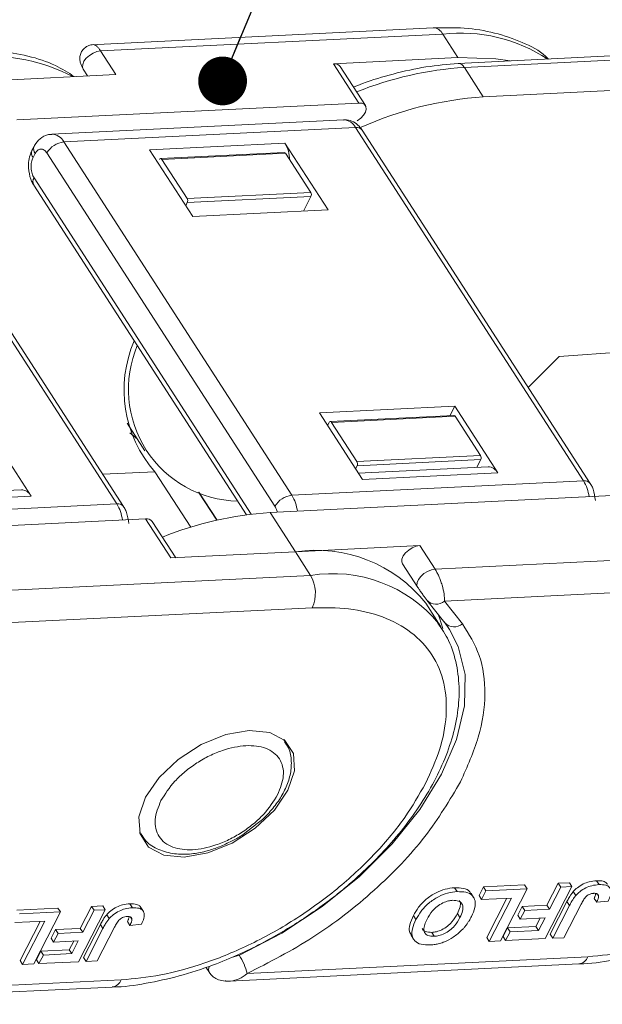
# Model space of a CAD drawing. Header units: millimetres. Extents: x 3187 to 3689, y -339 to 12.
# Tile 31 of 33: x 3600 to 3618, y -73 to -43. Entities that reach past the tile are written whole.
import ezdxf

# ---------------------------------------------------------------- set-up
doc = ezdxf.new("R2010")
doc.units = ezdxf.units.MM
doc.styles.get("Standard").update_dxf_attribs({"font": '仿宋_GB2312.ttf', "width": 0.8})
doc.dimstyles.new('副本 ISO-5', dxfattribs={"dimtxt": 3, "dimasz": 1.5, "dimexe": 1, "dimexo": 0.625, "dimgap": 0.5, "dimtad": 1, "dimtoh": 1, "dimdsep": 46, "dimtxsty": 'Standard', "dimcen": 2.5, "dimadec": 0, "dimazin": 0, "dimtfac": 1, "dimtmove": 0, "dimatfit": 3, "dimfxl": 0, "dimarcsym": 0})

msp = doc.modelspace()

# ---------------------------------------------------------------- linework, layer by layer
at = {"color": 7, "linetype": 'Continuous', "lineweight": 15}
for p, q in [((3613.144, -43.401), (3602.619, -43.922)), ((3602.918, -44.113), (3613.441, -43.592)), ((3613.441, -43.592), (3613.909, -44.317)), ((3603.385, -44.838), (3602.918, -44.113)), ((3621.558, -44.121), (3613.918, -44.499)), ((3610.08, -44.506), (3613.909, -44.317)), ((3610.08, -44.506), (3610.859, -45.714)), ((3614.104, -44.619), (3621.997, -44.228)), ((3602.384, -44.672), (3602.519, -44.881)), ((3611.065, -45.795), (3610.286, -44.587)), ((3614.688, -45.524), (3614.104, -44.619)), ((3603.385, -44.838), (3599.556, -45.027)), ((3621.147, -45.204), (3614.688, -45.524)), ((3610.859, -45.714), (3600.336, -46.235)), ((3610.385, -46.227), (3601.415, -46.671)), ((3601.786, -46.91), (3610.757, -46.466)), ((3610.757, -46.466), (3617.77, -57.332)), ((3617.976, -57.414), (3610.962, -46.547)), ((3608.8, -57.777), (3601.786, -46.91)), ((3596.404, -47.177), (3603.418, -58.043)), ((3600.872, -47.047), (3600.807, -47.175)), ((3608.586, -46.948), (3604.424, -47.154)), ((3605.749, -49.206), (3604.424, -47.154)), ((3608.565, -47.234), (3604.761, -47.423)), ((3609.911, -49), (3608.586, -46.948)), ((3603.623, -58.124), (3596.61, -47.258)), ((3600.839, -47.394), (3600.905, -47.266)), ((3601.264, -47.248), (3608.277, -58.114)), ((3604.724, -47.455), (3604.727, -47.45)), ((3608.602, -47.258), (3604.798, -47.447)), ((3604.798, -47.447), (3605.578, -48.654)), ((3608.602, -47.258), (3609.381, -48.466)), ((3607.545, -58.357), (3600.87, -48.015)), ((3600.859, -48.236), (3607.404, -58.375)), ((3605.578, -48.654), (3609.381, -48.466)), ((3605.584, -48.778), (3609.387, -48.59)), ((3609.158, -49.037), (3609.387, -48.59)), ((3605.584, -48.778), (3605.535, -48.874)), ((3609.911, -49), (3605.749, -49.206)), ((3624.893, -52.956), (3617.02, -53.509)), ((3617.02, -53.509), (3616.072, -54.464)), ((3609.645, -55.243), (3613.808, -55.037)), ((3613.657, -55.33), (3613.808, -55.037)), ((3613.808, -55.037), (3615.132, -57.089)), ((3609.645, -55.243), (3610.97, -57.295)), ((3613.786, -55.324), (3609.982, -55.512)), ((3613.823, -55.348), (3610.02, -55.536)), ((3613.823, -55.348), (3614.602, -56.555)), ((3603.734, -55.563), (3604.281, -56.41)), ((3609.899, -55.635), (3609.948, -55.539)), ((3610.02, -55.536), (3610.799, -56.743)), ((3599.455, -55.747), (3600.78, -57.8)), ((3604.049, -56.05), (3603.818, -55.854)), ((3610.799, -56.743), (3614.602, -56.555)), ((3610.805, -56.867), (3610.756, -56.963)), ((3610.805, -56.867), (3614.608, -56.679)), ((3614.835, -56.898), (3610.841, -57.095)), ((3614.487, -56.915), (3614.608, -56.679)), ((3602.983, -57.132), (3604.588, -57.052)), ((3604.588, -57.052), (3605.688, -58.757)), ((3610.97, -57.295), (3615.132, -57.089)), ((3617.77, -57.332), (3608.8, -57.777)), ((3600.483, -57.608), (3596.489, -57.806)), ((3596.618, -58.006), (3600.78, -57.8)), ((3605.929, -57.676), (3606.488, -58.542)), ((3606.497, -58.54), (3605.943, -57.681)), ((3608.128, -58.308), (3618.652, -57.787)), ((3603.418, -58.043), (3594.448, -58.487)), ((3608.908, -59.516), (3608.128, -58.308)), ((3593.776, -59.019), (3604.3, -58.498)), ((3604.3, -58.498), (3605.079, -59.705)), ((3605.227, -59.698), (3604.505, -58.579)), ((3608.908, -59.516), (3612.737, -59.326)), ((3613.204, -60.05), (3612.737, -59.326)), ((3608.908, -59.516), (3605.079, -59.705)), ((3608.908, -59.516), (3609.375, -60.24)), ((3623.728, -59.529), (3613.204, -60.05)), ((3612.203, -59.884), (3612.67, -60.609)), ((3609.375, -60.24), (3598.852, -60.761)), ((3623.777, -60.524), (3613.494, -61.033)), ((3612.679, -60.62), (3612.67, -60.609)), ((3613.386, -61.82), (3612.918, -61.096)), ((3612.954, -61.004), (3612.937, -60.981)), ((3612.954, -61.004), (3613.505, -61.703)), ((3613.494, -61.033), (3614.045, -61.732)), ((3609.425, -61.234), (3599.141, -61.744)), ((3613.315, -61.715), (3613.386, -61.82)), ((3613.489, -61.68), (3613.651, -61.906)), ((3608.547, -65.283), (3608.588, -65.341)), ((3608.59, -65.343), (3608.555, -65.29)), ((3607.299, -68.212), (3607.73, -67.875)), ((3604.146, -68.195), (3604.116, -68.143)), ((3604.119, -68.153), (3604.154, -68.207)), ((3618.17, -69.629), (3618.248, -69.75)), ((3613.883, -69.966), (3613.805, -69.845)), ((3614.555, -70.087), (3614.692, -69.821)), ((3614.633, -70.208), (3614.77, -69.942)), ((3614.692, -69.821), (3615.957, -69.758)), ((3614.77, -69.942), (3614.692, -69.821)), ((3614.77, -69.942), (3616.035, -69.879)), ((3616.035, -69.879), (3615.215, -71.477)), ((3615.957, -69.758), (3616.035, -69.879)), ((3617.413, -69.811), (3616.593, -71.409)), ((3616.644, -70.383), (3616.991, -69.707)), ((3616.722, -70.504), (3617.068, -69.828)), ((3616.991, -69.707), (3617.336, -69.69)), ((3617.068, -69.828), (3616.991, -69.707)), ((3617.068, -69.828), (3617.413, -69.811)), ((3617.336, -69.69), (3617.413, -69.811)), ((3614.388, -70.141), (3614.31, -70.02)), ((3614.555, -70.087), (3614.633, -70.208)), ((3615.553, -70.163), (3614.633, -70.208)), ((3614.792, -71.374), (3615.41, -70.17)), ((3614.87, -71.495), (3615.553, -70.163)), ((3617.456, -69.964), (3617.534, -70.085)), ((3618.096, -70.172), (3618.174, -70.293)), ((3618.196, -70.045), (3618.229, -70.096)), ((3600.34, -70.532), (3601.605, -70.469)), ((3601.605, -70.469), (3601.683, -70.59)), ((3603.061, -70.522), (3602.241, -72.12)), ((3602.291, -71.094), (3602.638, -70.418)), ((3602.369, -71.215), (3602.716, -70.539)), ((3602.638, -70.418), (3602.983, -70.401)), ((3602.716, -70.539), (3602.638, -70.418)), ((3602.716, -70.539), (3603.061, -70.522)), ((3602.983, -70.401), (3603.061, -70.522)), ((3603.818, -70.34), (3603.896, -70.46)), ((3604.234, -70.572), (3604.156, -70.451)), ((3615.748, -70.687), (3615.885, -70.421)), ((3615.826, -70.808), (3615.962, -70.542)), ((3615.885, -70.421), (3616.644, -70.383)), ((3615.885, -70.421), (3615.962, -70.542)), ((3615.962, -70.542), (3616.722, -70.504)), ((3616.644, -70.383), (3616.722, -70.504)), ((3616.744, -71.277), (3617.261, -70.27)), ((3616.822, -71.398), (3617.339, -70.39)), ((3617.698, -70.346), (3617.167, -71.381)), ((3617.261, -70.27), (3617.339, -70.39)), ((3618.174, -70.293), (3618.529, -70.255)), ((3600.418, -70.652), (3601.683, -70.59)), ((3601.683, -70.59), (3600.863, -72.188)), ((3603.104, -70.674), (3603.182, -70.795)), ((3603.844, -70.756), (3603.877, -70.807)), ((3612.537, -70.704), (3612.615, -70.825)), ((3613.97, -70.761), (3613.892, -70.64)), ((3615.748, -70.687), (3615.826, -70.808)), ((3616.585, -70.771), (3615.826, -70.808)), ((3616.307, -71.039), (3616.441, -70.778)), ((3616.385, -71.16), (3616.585, -70.771)), ((3601.201, -70.873), (3600.281, -70.919)), ((3600.44, -72.084), (3601.057, -70.88)), ((3600.518, -72.205), (3601.201, -70.873)), ((3601.396, -71.398), (3601.532, -71.132)), ((3601.532, -71.132), (3602.291, -71.094)), ((3601.532, -71.132), (3601.61, -71.252)), ((3602.291, -71.094), (3602.369, -71.215)), ((3602.392, -71.988), (3602.909, -70.98)), ((3602.469, -72.109), (3602.986, -71.101)), ((3603.345, -71.057), (3602.814, -72.091)), ((3602.909, -70.98), (3602.986, -71.101)), ((3603.743, -70.882), (3603.821, -71.003)), ((3603.821, -71.003), (3604.177, -70.966)), ((3615.296, -71.349), (3615.433, -71.082)), ((3615.433, -71.082), (3616.307, -71.039)), ((3615.433, -71.082), (3615.511, -71.203)), ((3616.307, -71.039), (3616.385, -71.16)), ((3601.396, -71.398), (3601.473, -71.519)), ((3601.473, -71.519), (3601.61, -71.252)), ((3601.61, -71.252), (3602.369, -71.215)), ((3612.466, -71.309), (3612.544, -71.429)), ((3613.179, -71.339), (3613.101, -71.218)), ((3614.792, -71.374), (3614.87, -71.495)), ((3615.296, -71.349), (3615.374, -71.47)), ((3615.374, -71.47), (3615.511, -71.203)), ((3616.593, -71.409), (3615.374, -71.47)), ((3615.511, -71.203), (3616.385, -71.16)), ((3616.744, -71.277), (3616.822, -71.398)), ((3617.167, -71.381), (3616.822, -71.398)), ((3601.081, -71.793), (3601.955, -71.75)), ((3602.232, -71.481), (3601.473, -71.519)), ((3601.955, -71.75), (3602.089, -71.488)), ((3601.955, -71.75), (3602.033, -71.871)), ((3602.033, -71.871), (3602.232, -71.481)), ((3615.215, -71.477), (3614.87, -71.495)), ((3600.944, -72.059), (3601.081, -71.793)), ((3600.944, -72.059), (3601.022, -72.18)), ((3601.022, -72.18), (3601.159, -71.914)), ((3601.081, -71.793), (3601.159, -71.914)), ((3601.159, -71.914), (3602.033, -71.871)), ((3602.392, -71.988), (3602.469, -72.109)), ((3607.184, -71.92), (3606.948, -71.987)), ((3617.905, -71.967), (3607.424, -72.486)), ((3600.44, -72.084), (3600.518, -72.205)), ((3600.863, -72.188), (3600.518, -72.205)), ((3602.241, -72.12), (3601.022, -72.18)), ((3602.814, -72.091), (3602.469, -72.109)), ((3606.158, -72.292), (3606.262, -72.453)), ((3606.883, -72.72), (3617.628, -72.188)), ((3606.266, -72.459), (3606.262, -72.453)), ((3592.531, -73.43), (3603.276, -72.898)), ((3603.553, -72.678), (3593.072, -73.197))]:
    msp.add_line(p, q, dxfattribs=at)
at = {"color": 7, "linetype": 'Continuous', "lineweight": 15, "flags": 128}
for points in [[(3602.918, -44.113), (3602.804, -44.133), (3602.685, -44.18), (3602.573, -44.249), (3602.477, -44.336), (3602.406, -44.43), (3602.366, -44.526), (3602.362, -44.612), (3602.384, -44.672)], [(3613.909, -44.317), (3615.075, -44.351), (3615.515, -44.42)], [(3610.812, -46.26), (3610.919, -46.182), (3611.005, -46.091), (3611.064, -45.995), (3611.089, -45.903), (3611.079, -45.822), (3611.034, -45.76), (3610.958, -45.723), (3610.859, -45.714)], [(3612.737, -59.326), (3612.623, -59.346), (3612.504, -59.392), (3612.392, -59.462), (3612.296, -59.548), (3612.225, -59.643), (3612.185, -59.738), (3612.18, -59.825), (3612.203, -59.884)], [(3612.67, -60.609), (3612.648, -60.549), (3612.653, -60.463), (3612.692, -60.367), (3612.764, -60.272), (3612.859, -60.186), (3612.972, -60.117), (3613.09, -60.07), (3613.204, -60.05)], [(3613.301, -61.444), (3613.342, -61.545), (3613.447, -61.872)], [(3613.651, -61.906), (3613.916, -62.425), (3614.125, -63.291), (3614.107, -64.254), (3613.865, -65.287), (3613.404, -66.358), (3612.739, -67.439), (3611.888, -68.496), (3610.877, -69.501), (3609.733, -70.424), (3608.49, -71.238), (3607.184, -71.92)], [(3604.3, -67.065), (3604.716, -66.457), (3605.306, -65.898), (3606.012, -65.442), (3606.764, -65.135), (3607.489, -65.006), (3608.117, -65.068), (3608.585, -65.315), (3608.847, -65.722), (3608.879, -66.251), (3608.677, -66.848), (3608.261, -67.456), (3607.671, -68.015), (3606.966, -68.47), (3606.213, -68.777), (3605.488, -68.906), (3604.861, -68.844), (3604.393, -68.597), (3604.13, -68.19), (3604.098, -67.662), (3604.3, -67.065)]]:
    msp.add_lwpolyline(points, dxfattribs=at)
at = {"color": 7, "linetype": 'Continuous', "lineweight": 15}
for centre, radius, start, end in [((3613.126, -43.754), 0.354, 27.2197, 87.1444), ((3613.981, -48.492), 4.929, 56.9038, 96.2838), ((3599.561, -49.61), 5.328, 62.0485, 95.0814), ((3610.115, -44.719), 0.215, 37.615, 99.37), ((3613.913, -44.71), 0.211, 25.5746, 88.8861), ((3614.821, -55.452), 10.857, 93.7899, 111.7901), ((3615.436, -56.558), 11.059, 93.8796, 114.0242), ((3610.363, -46.669), 0.443, 27.2197, 87.1444), ((3610.789, -46.685), 0.221, 38.5302, 98.4549), ((3601.851, -47.584), 0.676, 95.4428, 150.2318), ((3601.399, -47.104), 0.433, 26.5027, 88.2539), ((3601.013, -47.256), 0.222, 158.8334, 218.4363), ((3601.078, -47.128), 0.222, 158.8334, 218.4363), ((3608.562, -47.279), 0.0443, 27.2191, 87.1512), ((3607.699, -47.474), 1.032, 0.8963, 30.6808), ((3604.763, -47.462), 0.0384, 23.634, 162.0513), ((3601.044, -48.134), 0.211, 145.5815, 208.7809), ((3605.461, -48.722), 0.135, 335.4428, 30.2318), ((3609.264, -48.534), 0.135, 335.4428, 30.2318), ((3607.429, -54.541), 3.792, 156.4838, 221.4763), ((3607.21, -54.52), 3.438, 156.9563, 268.7237), ((3613.784, -55.368), 0.0443, 27.2191, 87.1512), ((3609.984, -55.551), 0.0384, 23.634, 162.0513), ((3614.485, -56.623), 0.135, 335.4428, 30.2318), ((3610.682, -56.811), 0.135, 335.4428, 30.2318), ((3614.817, -57.251), 0.354, 27.2197, 87.1444), ((3617.807, -57.54), 0.211, 36.8023, 100.0986), ((3616.716, -57.968), 1.231, 6.7909, 31.0913), ((3600.465, -57.962), 0.354, 27.2197, 87.1444), ((3608.864, -58.45), 0.676, 95.4428, 150.2318), ((3607.746, -58.412), 1.231, 6.7909, 31.0913), ((3603.455, -58.251), 0.211, 36.8023, 100.0986), ((3602.364, -58.679), 1.231, 6.7909, 31.0913), ((3608.846, -69.142), 10.857, 93.7904, 111.7896), ((3604.335, -58.71), 0.215, 37.615, 99.37), ((3609.545, -63.778), 4.31, 38.4888, 98.4962), ((3610.051, -64.432), 4.246, 39.7754, 99.1586), ((3608.441, -60.785), 1.082, 335.4428, 30.2318), ((3613.239, -60.729), 0.396, 223.8325, 309.964), ((3613.791, -61.428), 0.396, 223.8325, 309.964), ((3605.67, -72.894), 1.8, 13.0909, 32.7597), ((3617.575, -71.837), 0.355, 278.726, 338.441), ((3606.448, -72.354), 0.21, 152.7566, 207.9799), ((3603.223, -72.548), 0.355, 278.726, 338.441)]:
    msp.add_arc(centre, radius, start, end, dxfattribs=at)
for points, knots in [([(3616.696, -44.361), (3616.668, -44.334), (3616.445, -44.113), (3615.886, -43.834), (3615.051, -43.538), (3614.129, -43.387), (3613.467, -43.397), (3613.143, -43.402)], [0, 0, 0, 0, 0.034629, 0.277966, 0.522898, 0.766538, 1, 1, 1, 1]), ([(3602.107, -44.901), (3601.919, -44.781), (3601.493, -44.507), (3600.694, -44.253), (3599.778, -44.097), (3599.115, -44.108), (3598.791, -44.113)], [0, 0, 0, 0, 0.21061, 0.478391, 0.74476, 1, 1, 1, 1]), ([(3602.691, -43.918), (3602.644, -43.925), (3602.547, -43.939), (3602.419, -44.019), (3602.328, -44.129), (3602.283, -44.25), (3602.275, -44.369), (3602.296, -44.482), (3602.334, -44.586), (3602.368, -44.645), (3602.384, -44.672)], [0, 0, 0, 0, 0.136548, 0.281211, 0.420824, 0.554321, 0.682356, 0.802092, 0.909048, 1, 1, 1, 1]), ([(3602.691, -43.918), (3602.708, -43.92), (3602.741, -43.924), (3602.799, -43.965), (3602.858, -44.026), (3602.898, -44.085), (3602.918, -44.113)], [0, 0, 0, 0, 0.264939, 0.519106, 0.763669, 1, 1, 1, 1]), ([(3613.917, -44.499), (3613.589, -44.526), (3612.939, -44.58), (3611.943, -44.805), (3611.194, -45.025), (3610.788, -45.189), (3610.698, -45.226)], [0, 0, 0, 0, 0.318423, 0.630093, 0.91797, 1, 1, 1, 1]), ([(3610.958, -46.552), (3610.931, -46.51), (3610.863, -46.405), (3610.702, -46.29), (3610.528, -46.22), (3610.421, -46.233), (3610.389, -46.238)], [0, 0, 0, 0, 0.216234, 0.535795, 0.860612, 1, 1, 1, 1]), ([(3601.413, -46.682), (3601.37, -46.683), (3601.24, -46.685), (3601.048, -46.805), (3600.919, -46.943), (3600.879, -47.038), (3600.875, -47.049)], [0, 0, 0, 0, 0.184597, 0.55887, 0.947116, 1, 1, 1, 1]), ([(3600.809, -47.177), (3600.787, -47.224), (3600.733, -47.336), (3600.699, -47.521), (3600.699, -47.655), (3600.7, -47.712)], [0, 0, 0, 0, 0.28937, 0.696734, 1, 1, 1, 1]), ([(3600.905, -47.266), (3600.928, -47.23), (3600.964, -47.174), (3601.026, -47.137), (3601.078, -47.125), (3601.13, -47.132), (3601.196, -47.162), (3601.237, -47.214), (3601.264, -47.248)], [0, 0, 0, 0, 0.239443, 0.369379, 0.5, 0.629936, 0.760557, 1, 1, 1, 1]), ([(3600.87, -48.015), (3600.848, -47.973), (3600.813, -47.908), (3600.788, -47.798), (3600.778, -47.708), (3600.779, -47.618), (3600.793, -47.506), (3600.821, -47.438), (3600.839, -47.394)], [0, 0, 0, 0, 0.239443, 0.369379, 0.5, 0.629936, 0.760557, 1, 1, 1, 1]), ([(3600.7, -47.712), (3600.716, -47.83), (3600.739, -47.993), (3600.81, -48.162), (3600.85, -48.214), (3600.863, -48.232)], [0, 0, 0, 0, 0.631314, 0.874609, 1, 1, 1, 1]), ([(3618.135, -57.937), (3618.119, -57.82), (3618.095, -57.656), (3618.025, -57.487), (3617.985, -57.435), (3617.971, -57.417)], [0, 0, 0, 0, 0.630799, 0.873896, 1, 1, 1, 1]), ([(3603.783, -58.648), (3603.766, -58.53), (3603.743, -58.367), (3603.672, -58.198), (3603.632, -58.146), (3603.619, -58.128)], [0, 0, 0, 0, 0.630799, 0.873896, 1, 1, 1, 1]), ([(3608.277, -58.114), (3608.3, -58.156), (3608.331, -58.211), (3608.345, -58.28), (3608.349, -58.297)], [0, 0, 0, 0, 0.757701, 1, 1, 1, 1]), ([(3613.204, -60.05), (3613.224, -60.082), (3613.263, -60.148), (3613.321, -60.267), (3613.374, -60.399), (3613.436, -60.587), (3613.489, -60.821), (3613.492, -60.964), (3613.494, -61.033)], [0, 0, 0, 0, 0.115349, 0.234722, 0.358791, 0.488149, 0.751597, 1, 1, 1, 1]), ([(3612.679, -60.62), (3612.686, -60.632), (3612.702, -60.657), (3612.733, -60.701), (3612.767, -60.751), (3612.818, -60.822), (3612.88, -60.907), (3612.918, -60.956), (3612.937, -60.981)], [0, 0, 0, 0, 0.09517, 0.195508, 0.310112, 0.437792, 0.718545, 1, 1, 1, 1]), ([(3612.911, -66.638), (3613.07, -66.29), (3613.395, -65.573), (3613.585, -64.525), (3613.519, -63.529), (3613.153, -62.655), (3612.508, -61.962), (3611.628, -61.491), (3610.594, -61.232), (3609.807, -61.234), (3609.425, -61.234)], [0, 0, 0, 0, 0.116516, 0.240011, 0.368641, 0.5, 0.631359, 0.759989, 0.883484, 1, 1, 1, 1]), ([(3609.025, -70.885), (3609.406, -70.625), (3609.942, -70.258), (3610.67, -69.654), (3611.253, -69.118), (3611.881, -68.452), (3612.459, -67.733), (3612.971, -66.968), (3613.392, -66.175), (3613.707, -65.368), (3613.902, -64.558), (3613.968, -63.755), (3613.882, -62.973), (3613.67, -62.27), (3613.407, -61.882), (3613.289, -61.709)], [0, 0, 0, 0, 0.103042, 0.1447648, 0.2135281, 0.2841026, 0.3590103, 0.4363071, 0.5153316, 0.5956625, 0.677097, 0.7596419, 0.8436362, 0.9300421, 1, 1, 1, 1]), ([(3614.045, -61.732), (3614.243, -62.043), (3614.641, -62.673), (3614.788, -63.872), (3614.612, -65.191), (3614.194, -66.124), (3613.988, -66.585)], [0, 0, 0, 0, 0.2472209, 0.5, 0.7527791, 1, 1, 1, 1]), ([(3607.73, -67.875), (3607.786, -67.834), (3607.923, -67.732), (3608.142, -67.495), (3608.397, -67.181), (3608.618, -66.792), (3608.763, -66.382), (3608.8, -65.957), (3608.745, -65.591), (3608.614, -65.415), (3608.569, -65.355)], [0, 0, 0, 0, 0.060149, 0.148189, 0.291639, 0.436317, 0.589216, 0.747499, 0.912914, 1, 1, 1, 1]), ([(3604.773, -67.166), (3604.9, -66.964), (3605.096, -66.651), (3605.511, -66.268), (3605.873, -66.002), (3606.265, -65.78), (3606.782, -65.567), (3607.407, -65.44), (3607.93, -65.51), (3608.249, -65.682), (3608.428, -65.876), (3608.529, -66.118), (3608.562, -66.48), (3608.44, -66.788), (3608.361, -66.988)], [0, 0, 0, 0, 0.119721, 0.184895, 0.25, 0.315174, 0.380279, 0.5, 0.619721, 0.684895, 0.75, 0.815174, 0.880279, 1, 1, 1, 1]), ([(3617.905, -71.967), (3618.306, -71.929), (3619.133, -71.851), (3620.493, -71.474), (3621.915, -70.889), (3623.324, -70.094), (3624.629, -69.137), (3625.748, -68.083), (3626.652, -66.999), (3627.064, -66.278), (3627.264, -65.928)], [0, 0, 0, 0, 0.116516, 0.240011, 0.368641, 0.5, 0.631359, 0.759989, 0.883484, 1, 1, 1, 1]), ([(3613.988, -66.585), (3613.653, -67.15), (3612.971, -68.301), (3611.381, -69.948), (3609.502, -71.419), (3608.109, -72.135), (3607.424, -72.486)], [0, 0, 0, 0, 0.245823, 0.5, 0.754177, 1, 1, 1, 1]), ([(3603.553, -72.678), (3603.954, -72.64), (3604.781, -72.562), (3606.141, -72.184), (3607.563, -71.599), (3608.972, -70.804), (3610.276, -69.848), (3611.395, -68.793), (3612.3, -67.709), (3612.711, -66.988), (3612.911, -66.638)], [0, 0, 0, 0, 0.116516, 0.240011, 0.368641, 0.5, 0.631359, 0.759989, 0.883484, 1, 1, 1, 1]), ([(3608.361, -66.988), (3608.233, -67.19), (3608.037, -67.502), (3607.622, -67.886), (3607.26, -68.152), (3606.868, -68.374), (3606.351, -68.587), (3605.727, -68.714), (3605.203, -68.644), (3604.884, -68.472), (3604.705, -68.278), (3604.604, -68.035), (3604.571, -67.674), (3604.694, -67.366), (3604.773, -67.166)], [0, 0, 0, 0, 0.119721, 0.184895, 0.25, 0.315174, 0.380279, 0.5, 0.619721, 0.684895, 0.75, 0.815174, 0.880279, 1, 1, 1, 1]), ([(3604.163, -68.178), (3604.207, -68.255), (3604.332, -68.473), (3604.698, -68.691), (3605.177, -68.821), (3605.672, -68.821), (3606.129, -68.737), (3606.529, -68.614), (3606.776, -68.494), (3606.898, -68.436)], [0, 0, 0, 0, 0.09968, 0.280235, 0.454892, 0.630162, 0.76665, 0.88494, 1, 1, 1, 1]), ([(3606.898, -68.436), (3606.926, -68.423), (3607.065, -68.362), (3607.195, -68.279), (3607.299, -68.212)], [0, 0, 0, 0, 0.203288, 1, 1, 1, 1]), ([(3617.456, -69.964), (3617.496, -69.923), (3617.584, -69.833), (3617.758, -69.725), (3617.966, -69.648), (3618.097, -69.636), (3618.17, -69.629)], [0, 0, 0, 0, 0.206429, 0.456722, 0.693973, 1, 1, 1, 1]), ([(3618.17, -69.629), (3618.242, -69.63), (3618.364, -69.633), (3618.474, -69.683), (3618.495, -69.731), (3618.501, -69.745)], [0, 0, 0, 0, 0.504908, 0.858157, 1, 1, 1, 1]), ([(3612.537, -70.704), (3612.585, -70.618), (3612.683, -70.446), (3612.921, -70.192), (3613.213, -69.997), (3613.524, -69.874), (3613.708, -69.855), (3613.805, -69.845)], [0, 0, 0, 0, 0.204609, 0.411109, 0.621842, 0.801311, 1, 1, 1, 1]), ([(3613.805, -69.845), (3613.897, -69.847), (3614.084, -69.85), (3614.255, -69.925), (3614.292, -70.007), (3614.3, -70.026)], [0, 0, 0, 0, 0.432293, 0.870179, 1, 1, 1, 1]), ([(3617.534, -70.085), (3617.574, -70.044), (3617.662, -69.954), (3617.836, -69.846), (3618.044, -69.769), (3618.175, -69.757), (3618.248, -69.75)], [0, 0, 0, 0, 0.206429, 0.456722, 0.693973, 1, 1, 1, 1]), ([(3618.248, -69.75), (3618.321, -69.75), (3618.445, -69.752), (3618.568, -69.82), (3618.623, -69.926), (3618.61, -70.077), (3618.557, -70.193), (3618.529, -70.255)], [0, 0, 0, 0, 0.24093, 0.409491, 0.578642, 0.775105, 1, 1, 1, 1]), ([(3612.615, -70.825), (3612.663, -70.739), (3612.761, -70.566), (3612.999, -70.313), (3613.291, -70.118), (3613.602, -69.995), (3613.786, -69.976), (3613.883, -69.966)], [0, 0, 0, 0, 0.204609, 0.411109, 0.621842, 0.801311, 1, 1, 1, 1]), ([(3612.956, -70.816), (3613.005, -70.729), (3613.084, -70.591), (3613.265, -70.416), (3613.44, -70.307), (3613.608, -70.245), (3613.704, -70.236), (3613.747, -70.232)], [0, 0, 0, 0, 0.319264, 0.504624, 0.690858, 0.864593, 1, 1, 1, 1]), ([(3613.747, -70.232), (3613.809, -70.234), (3613.922, -70.238), (3614.024, -70.315), (3614.07, -70.421), (3614.056, -70.574), (3614.002, -70.692), (3613.97, -70.761)], [0, 0, 0, 0, 0.213943, 0.387352, 0.56015, 0.741367, 1, 1, 1, 1]), ([(3613.883, -69.966), (3613.976, -69.967), (3614.166, -69.968), (3614.36, -70.073), (3614.447, -70.244), (3614.44, -70.468), (3614.363, -70.639), (3614.32, -70.734)], [0, 0, 0, 0, 0.205416, 0.413489, 0.592452, 0.772931, 1, 1, 1, 1]), ([(3613.954, -70.237), (3613.965, -70.258), (3613.995, -70.313), (3613.976, -70.454), (3613.923, -70.571), (3613.892, -70.64)], [0, 0, 0, 0, 0.199624, 0.5293772, 1, 1, 1, 1]), ([(3617.261, -70.27), (3617.272, -70.248), (3617.294, -70.206), (3617.327, -70.148), (3617.358, -70.097), (3617.388, -70.053), (3617.419, -70.008), (3617.444, -69.979), (3617.456, -69.964)], [0, 0, 0, 0, 0.20827, 0.416707, 0.561481, 0.706573, 0.852825, 1, 1, 1, 1]), ([(3617.339, -70.39), (3617.35, -70.369), (3617.372, -70.326), (3617.405, -70.269), (3617.436, -70.218), (3617.466, -70.173), (3617.497, -70.128), (3617.522, -70.099), (3617.534, -70.085)], [0, 0, 0, 0, 0.20827, 0.416707, 0.561481, 0.706573, 0.852825, 1, 1, 1, 1]), ([(3617.629, -72.186), (3617.638, -72.186), (3617.969, -72.19), (3618.658, -72.085), (3619.69, -71.867), (3620.648, -71.555), (3621.495, -71.205), (3622.385, -70.779), (3622.994, -70.408), (3623.377, -70.175)], [0, 0, 0, 0, 0.0052362, 0.1861897, 0.3605314, 0.5410876, 0.6730228, 0.7940491, 1, 1, 1, 1]), ([(3617.698, -70.346), (3617.719, -70.307), (3617.762, -70.227), (3617.829, -70.128), (3617.909, -70.065), (3617.98, -70.033), (3618.041, -70.02), (3618.079, -70.018), (3618.089, -70.017)], [0, 0, 0, 0, 0.2722235, 0.5466231, 0.6591264, 0.7710806, 0.9347916, 1, 1, 1, 1]), ([(3618.089, -70.017), (3618.104, -70.017), (3618.133, -70.016), (3618.167, -70.024), (3618.193, -70.037), (3618.211, -70.052), (3618.223, -70.072), (3618.227, -70.088), (3618.229, -70.096)], [0, 0, 0, 0, 0.199415, 0.404779, 0.549305, 0.697938, 0.847272, 1, 1, 1, 1]), ([(3618.096, -70.172), (3618.101, -70.161), (3618.11, -70.14), (3618.124, -70.107), (3618.136, -70.074), (3618.145, -70.045), (3618.148, -70.028), (3618.149, -70.022)], [0, 0, 0, 0, 0.208569, 0.417309, 0.643026, 0.869386, 1, 1, 1, 1]), ([(3618.229, -70.096), (3618.229, -70.108), (3618.231, -70.133), (3618.222, -70.17), (3618.211, -70.204), (3618.2, -70.233), (3618.187, -70.263), (3618.178, -70.283), (3618.174, -70.293)], [0, 0, 0, 0, 0.205288, 0.416473, 0.561717, 0.70725, 0.853541, 1, 1, 1, 1]), ([(3603.104, -70.674), (3603.143, -70.634), (3603.231, -70.544), (3603.406, -70.436), (3603.613, -70.359), (3603.744, -70.346), (3603.818, -70.34)], [0, 0, 0, 0, 0.206429, 0.456722, 0.693973, 1, 1, 1, 1]), ([(3603.182, -70.795), (3603.221, -70.755), (3603.309, -70.665), (3603.484, -70.557), (3603.691, -70.479), (3603.822, -70.467), (3603.896, -70.46)], [0, 0, 0, 0, 0.206429, 0.456722, 0.693973, 1, 1, 1, 1]), ([(3603.818, -70.34), (3603.89, -70.341), (3604.011, -70.343), (3604.122, -70.394), (3604.143, -70.442), (3604.149, -70.456)], [0, 0, 0, 0, 0.504908, 0.858157, 1, 1, 1, 1]), ([(3603.896, -70.46), (3603.969, -70.461), (3604.092, -70.462), (3604.215, -70.53), (3604.27, -70.636), (3604.258, -70.788), (3604.205, -70.904), (3604.177, -70.966)], [0, 0, 0, 0, 0.24093, 0.409491, 0.578642, 0.775105, 1, 1, 1, 1]), ([(3602.909, -70.98), (3602.92, -70.959), (3602.942, -70.916), (3602.975, -70.859), (3603.006, -70.808), (3603.036, -70.763), (3603.067, -70.718), (3603.091, -70.689), (3603.104, -70.674)], [0, 0, 0, 0, 0.20827, 0.416707, 0.561481, 0.706573, 0.852825, 1, 1, 1, 1]), ([(3602.986, -71.101), (3602.998, -71.08), (3603.02, -71.037), (3603.053, -70.979), (3603.084, -70.928), (3603.114, -70.884), (3603.145, -70.839), (3603.169, -70.81), (3603.182, -70.795)], [0, 0, 0, 0, 0.20827, 0.416707, 0.561481, 0.706573, 0.852825, 1, 1, 1, 1]), ([(3603.345, -71.057), (3603.367, -71.017), (3603.41, -70.938), (3603.476, -70.839), (3603.556, -70.776), (3603.627, -70.743), (3603.688, -70.731), (3603.726, -70.729), (3603.737, -70.728)], [0, 0, 0, 0, 0.2722235, 0.5466231, 0.6591264, 0.7710806, 0.9347916, 1, 1, 1, 1]), ([(3603.737, -70.728), (3603.751, -70.727), (3603.781, -70.727), (3603.815, -70.735), (3603.841, -70.747), (3603.858, -70.763), (3603.87, -70.783), (3603.874, -70.799), (3603.877, -70.807)], [0, 0, 0, 0, 0.199415, 0.404779, 0.549305, 0.697938, 0.847272, 1, 1, 1, 1]), ([(3603.743, -70.882), (3603.748, -70.872), (3603.758, -70.851), (3603.771, -70.818), (3603.783, -70.785), (3603.793, -70.756), (3603.796, -70.739), (3603.797, -70.732)], [0, 0, 0, 0, 0.208569, 0.417309, 0.643026, 0.869386, 1, 1, 1, 1]), ([(3603.877, -70.807), (3603.877, -70.819), (3603.878, -70.844), (3603.87, -70.881), (3603.858, -70.914), (3603.847, -70.944), (3603.835, -70.973), (3603.826, -70.993), (3603.821, -71.003)], [0, 0, 0, 0, 0.205288, 0.416473, 0.561717, 0.70725, 0.853541, 1, 1, 1, 1]), ([(3612.477, -71.302), (3612.454, -71.267), (3612.399, -71.181), (3612.418, -70.97), (3612.494, -70.799), (3612.537, -70.704)], [0, 0, 0, 0, 0.233431, 0.573229, 1, 1, 1, 1]), ([(3613.046, -71.605), (3612.952, -71.604), (3612.763, -71.602), (3612.57, -71.494), (3612.483, -71.32), (3612.494, -71.092), (3612.571, -70.921), (3612.615, -70.825)], [0, 0, 0, 0, 0.203933, 0.41017, 0.593215, 0.773531, 1, 1, 1, 1]), ([(3613.179, -71.339), (3613.108, -71.336), (3612.99, -71.332), (3612.888, -71.25), (3612.848, -71.134), (3612.877, -70.982), (3612.931, -70.869), (3612.956, -70.816)], [0, 0, 0, 0, 0.241919, 0.409044, 0.576174, 0.800887, 1, 1, 1, 1]), ([(3613.892, -70.64), (3613.843, -70.727), (3613.765, -70.863), (3613.587, -71.036), (3613.418, -71.141), (3613.248, -71.203), (3613.148, -71.213), (3613.101, -71.218)], [0, 0, 0, 0, 0.319417, 0.499226, 0.680002, 0.847806, 1, 1, 1, 1]), ([(3613.97, -70.761), (3613.92, -70.848), (3613.843, -70.984), (3613.665, -71.157), (3613.496, -71.262), (3613.326, -71.324), (3613.226, -71.334), (3613.179, -71.339)], [0, 0, 0, 0, 0.319417, 0.499226, 0.680002, 0.847806, 1, 1, 1, 1]), ([(3614.32, -70.734), (3614.309, -70.755), (3614.287, -70.798), (3614.248, -70.864), (3614.204, -70.933), (3614.153, -71.004), (3614.097, -71.075), (3614.054, -71.121), (3614.032, -71.144)], [0, 0, 0, 0, 0.15395, 0.308181, 0.478699, 0.649961, 0.824203, 1, 1, 1, 1]), ([(3603.277, -72.896), (3603.286, -72.897), (3603.616, -72.901), (3604.306, -72.795), (3605.337, -72.577), (3606.295, -72.266), (3607.143, -71.916), (3608.033, -71.489), (3608.642, -71.119), (3609.025, -70.885)], [0, 0, 0, 0, 0.0052362, 0.1861897, 0.3605314, 0.5410876, 0.6730228, 0.7940491, 1, 1, 1, 1]), ([(3613.101, -71.218), (3613.032, -71.215), (3612.915, -71.209), (3612.826, -71.151), (3612.813, -71.109), (3612.811, -71.101)], [0, 0, 0, 0, 0.540739, 0.914295, 1, 1, 1, 1]), ([(3614.032, -71.144), (3613.991, -71.183), (3613.908, -71.262), (3613.73, -71.394), (3613.573, -71.48), (3613.468, -71.519), (3613.457, -71.523)], [0, 0, 0, 0, 0.2509005, 0.5021621, 0.9465313, 1, 1, 1, 1]), ([(3613.457, -71.523), (3613.43, -71.532), (3613.378, -71.551), (3613.304, -71.569), (3613.235, -71.584), (3613.171, -71.594), (3613.108, -71.601), (3613.067, -71.604), (3613.046, -71.605)], [0, 0, 0, 0, 0.185429, 0.37219, 0.527708, 0.683877, 0.841678, 1, 1, 1, 1]), ([(3606.266, -72.459), (3606.295, -72.496), (3606.349, -72.565), (3606.476, -72.65), (3606.655, -72.717), (3606.803, -72.719), (3606.887, -72.719)], [0, 0, 0, 0, 0.206269, 0.38248, 0.648247, 1, 1, 1, 1]), ([(3607.424, -72.486), (3607.344, -72.546), (3607.184, -72.665), (3607.003, -72.7), (3606.912, -72.717)], [0, 0, 0, 0, 0.497831, 1, 1, 1, 1]), ([(3606.912, -72.717), (3606.865, -72.721), (3606.808, -72.725), (3606.756, -72.711), (3606.748, -72.709)], [0, 0, 0, 0, 0.830776, 1, 1, 1, 1])]:
    msp.add_open_spline(points, degree=3, knots=knots, dxfattribs=at)

# ---------------------------------------------------------------- leaders
at = {"color": 5, "lineweight": 9}
msp.add_leader([(3606.669, -45.035), (3613.902, -27.557), (3615.402, -27.557)], dimstyle='副本 ISO-5', override={"dimgap": 0.5, "dimtad": 0, "dimldrblk": 'Dot'}, dxfattribs=at)

doc.saveas('drawing.dxf')
